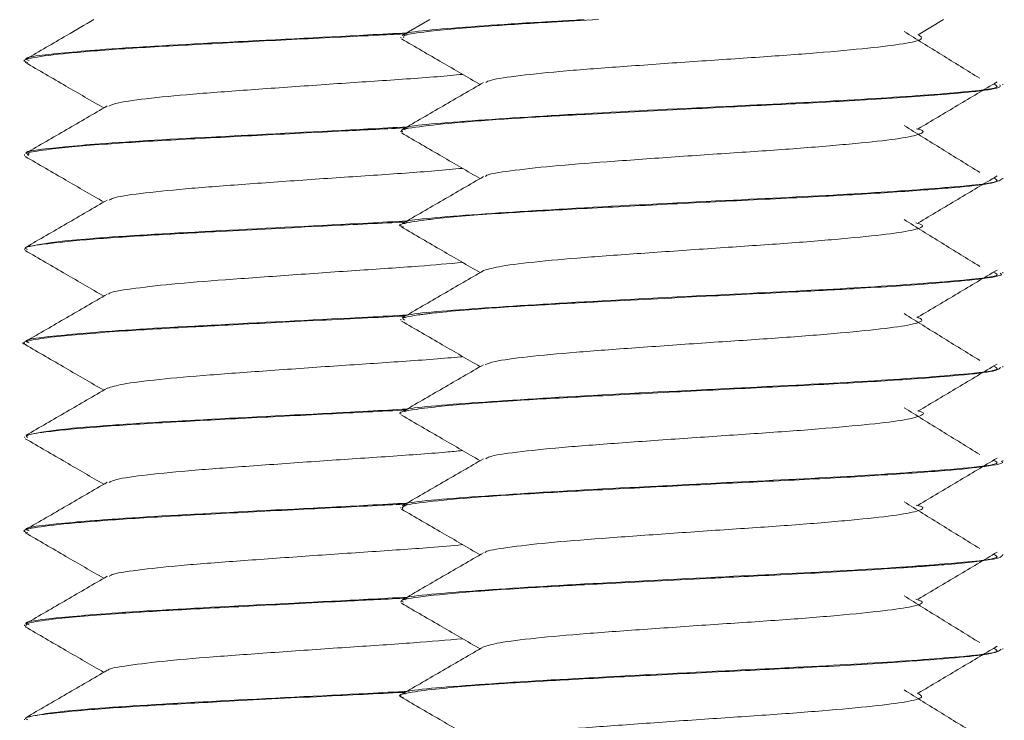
# Model space of a CAD drawing. Header units: millimetres. Extents: x 15 to 1486, y -3131 to -190.
# Tile 50 of 83: x 36 to 49, y -1400 to -1391. Entities that reach past the tile are written whole.
import ezdxf

# ---------------------------------------------------------------- set-up
doc = ezdxf.new("R2010")
doc.units = ezdxf.units.MM

msp = doc.modelspace()

# ---------------------------------------------------------------- linework, layer by layer
at = {"color": 7, "linetype": 'Continuous', "lineweight": 15}
for p, q in [((41.831, -1390.68), (41.467, -1390.892)), ((48.323, -1390.88), (48.658, -1390.68)), ((41.447, -1390.912), (41.447, -1390.922)), ((36.447, -1391.224), (36.447, -1391.234)), ((49.447, -1391.547), (49.447, -1391.537)), ((41.447, -1392.162), (41.447, -1392.171)), ((36.447, -1392.474), (36.447, -1392.484)), ((49.447, -1392.796), (49.447, -1392.787)), ((41.447, -1393.412), (41.447, -1393.422)), ((36.447, -1393.724), (36.447, -1393.734)), ((49.447, -1394.047), (49.447, -1394.037)), ((41.447, -1394.662), (41.447, -1394.672)), ((36.447, -1394.974), (36.447, -1394.984)), ((49.447, -1395.296), (49.447, -1395.287)), ((41.447, -1395.912), (41.447, -1395.921)), ((36.447, -1396.224), (36.447, -1396.234)), ((49.447, -1396.547), (49.447, -1396.537)), ((41.447, -1397.162), (41.447, -1397.172)), ((36.447, -1397.474), (36.447, -1397.484)), ((49.447, -1397.796), (49.447, -1397.787)), ((41.447, -1398.412), (41.447, -1398.421)), ((36.447, -1398.724), (36.447, -1398.734)), ((49.447, -1399.046), (49.447, -1399.037)), ((41.447, -1399.662), (41.447, -1399.672)), ((36.447, -1399.974), (36.447, -1399.984))]:
    msp.add_line(p, q, dxfattribs=at)
for points, knots in [([(37.369, -1390.68), (37.249, -1390.751), (36.948, -1390.925), (36.647, -1391.1), (36.467, -1391.204)], [0, 0, 0, 0, 0.401377, 1, 1, 1, 1]), ([(43.884, -1390.68), (43.846, -1390.682), (43.15, -1390.718), (42.187, -1390.785), (41.41, -1390.853), (41.498, -1390.889), (41.505, -1390.892)], [0, 0, 0, 0, 0.026694, 0.499328, 0.960614, 1, 1, 1, 1]), ([(41.487, -1390.922), (41.484, -1390.91), (41.475, -1390.881), (41.82, -1390.832), (42.483, -1390.771), (43.315, -1390.72), (43.861, -1390.691), (44.073, -1390.68)], [0, 0, 0, 0, 0.147315, 0.349503, 0.644401, 0.861991, 1, 1, 1, 1]), ([(36.492, -1391.249), (36.474, -1391.244), (36.392, -1391.219), (36.581, -1391.177), (37.058, -1391.119), (37.851, -1391.058), (38.855, -1391.004), (39.988, -1390.944), (40.918, -1390.898), (41.409, -1390.873), (41.533, -1390.867)], [0, 0, 0, 0, 0.04102, 0.190101, 0.342713, 0.49459, 0.645553, 0.797204, 0.948945, 1, 1, 1, 1]), ([(41.535, -1390.855), (41.363, -1390.864), (40.589, -1390.906), (38.989, -1390.985), (37.644, -1391.06), (36.801, -1391.137), (36.384, -1391.182), (36.492, -1391.217), (36.512, -1391.224)], [0, 0, 0, 0, 0.076959, 0.345099, 0.609722, 0.717621, 0.947699, 1, 1, 1, 1]), ([(41.458, -1390.936), (41.638, -1391.041), (41.985, -1391.242), (42.333, -1391.444), (42.501, -1391.542)], [0, 0, 0, 0, 0.517951, 1, 1, 1, 1]), ([(48.32, -1390.879), (48.351, -1390.899), (48.412, -1390.939), (48.162, -1391.001), (47.683, -1391.058), (46.997, -1391.122), (46.169, -1391.181), (45.275, -1391.24), (44.399, -1391.303), (43.614, -1391.36), (43.009, -1391.423), (42.642, -1391.474), (42.594, -1391.505), (42.577, -1391.516)], [0, 0, 0, 0, 0.094081, 0.189433, 0.282946, 0.378606, 0.472853, 0.567278, 0.66289, 0.75637, 0.851812, 0.946636, 1, 1, 1, 1]), ([(49.139, -1391.459), (48.97, -1391.355), (48.634, -1391.148), (48.3, -1390.94), (48.133, -1390.837)], [0, 0, 0, 0, 0.500051, 1, 1, 1, 1]), ([(36.458, -1391.249), (36.638, -1391.353), (36.985, -1391.555), (37.333, -1391.757), (37.501, -1391.854)], [0, 0, 0, 0, 0.517951, 1, 1, 1, 1]), ([(42.269, -1391.407), (42.216, -1391.412), (41.954, -1391.438), (41.318, -1391.483), (40.441, -1391.541), (39.554, -1391.605), (38.747, -1391.662), (38.103, -1391.723), (37.679, -1391.78), (37.601, -1391.814), (37.568, -1391.829)], [0, 0, 0, 0, 0.035931, 0.178916, 0.320474, 0.464819, 0.606077, 0.749443, 0.893093, 1, 1, 1, 1]), ([(49.324, -1391.537), (49.355, -1391.551), (49.45, -1391.593), (48.736, -1391.662), (47.455, -1391.751), (45.664, -1391.837), (43.687, -1391.937), (42.164, -1392.035), (41.41, -1392.103), (41.498, -1392.139), (41.505, -1392.142)], [0, 0, 0, 0, 0.067653, 0.208314, 0.350878, 0.491212, 0.658646, 0.824406, 0.986187, 1, 1, 1, 1]), ([(41.476, -1392.171), (41.467, -1392.167), (41.417, -1392.143), (41.659, -1392.103), (42.192, -1392.045), (42.978, -1391.988), (43.991, -1391.934), (45.159, -1391.873), (46.348, -1391.814), (47.458, -1391.758), (48.392, -1391.697), (49.073, -1391.639), (49.423, -1391.59), (49.412, -1391.558), (49.408, -1391.547)], [0, 0, 0, 0, 0.019796, 0.112704, 0.205027, 0.294028, 0.373628, 0.483001, 0.57504, 0.655808, 0.764814, 0.851529, 0.945539, 1, 1, 1, 1]), ([(42.547, -1391.515), (42.367, -1391.619), (42.007, -1391.828), (41.647, -1392.037), (41.467, -1392.142)], [0, 0, 0, 0, 0.499663, 1, 1, 1, 1]), ([(48.323, -1392.13), (48.498, -1392.026), (48.847, -1391.818), (49.195, -1391.611), (49.369, -1391.507)], [0, 0, 0, 0, 0.499951, 1, 1, 1, 1]), ([(37.547, -1391.827), (37.367, -1391.932), (37.007, -1392.141), (36.647, -1392.35), (36.467, -1392.454)], [0, 0, 0, 0, 0.499663, 1, 1, 1, 1]), ([(41.535, -1392.105), (41.363, -1392.114), (40.589, -1392.156), (38.989, -1392.235), (37.644, -1392.31), (36.801, -1392.387), (36.384, -1392.432), (36.492, -1392.467), (36.512, -1392.474)], [0, 0, 0, 0, 0.076959, 0.345099, 0.609722, 0.717621, 0.947699, 1, 1, 1, 1]), ([(36.499, -1392.484), (36.49, -1392.472), (36.471, -1392.444), (36.807, -1392.397), (37.449, -1392.335), (38.434, -1392.276), (39.524, -1392.219), (40.602, -1392.163), (41.256, -1392.131), (41.533, -1392.117)], [0, 0, 0, 0, 0.0967128, 0.225344, 0.4118256, 0.5686523, 0.7259902, 0.8839233, 1, 1, 1, 1]), ([(49.139, -1392.709), (48.97, -1392.605), (48.634, -1392.398), (48.3, -1392.19), (48.133, -1392.087)], [0, 0, 0, 0, 0.500051, 1, 1, 1, 1]), ([(41.458, -1392.186), (41.638, -1392.291), (41.985, -1392.492), (42.333, -1392.694), (42.501, -1392.792)], [0, 0, 0, 0, 0.5179508, 1, 1, 1, 1]), ([(48.299, -1392.13), (48.32, -1392.135), (48.425, -1392.159), (48.35, -1392.207), (48.06, -1392.267), (47.513, -1392.325), (46.784, -1392.389), (45.929, -1392.446), (45.032, -1392.507), (44.174, -1392.569), (43.426, -1392.626), (42.884, -1392.69), (42.591, -1392.734), (42.577, -1392.76), (42.574, -1392.766)], [0, 0, 0, 0, 0.023721, 0.119378, 0.214219, 0.308358, 0.404218, 0.497972, 0.5933, 0.688618, 0.782378, 0.87824, 0.972367, 1, 1, 1, 1]), ([(36.458, -1392.499), (36.638, -1392.603), (36.985, -1392.805), (37.333, -1393.007), (37.501, -1393.104)], [0, 0, 0, 0, 0.517951, 1, 1, 1, 1]), ([(42.268, -1392.656), (42.15, -1392.667), (41.81, -1392.699), (41.085, -1392.748), (40.196, -1392.808), (39.324, -1392.871), (38.551, -1392.928), (37.965, -1392.991), (37.625, -1393.04), (37.59, -1393.069), (37.578, -1393.079)], [0, 0, 0, 0, 0.075889, 0.217651, 0.360508, 0.504566, 0.645553, 0.789708, 0.932339, 1, 1, 1, 1]), ([(42.547, -1392.765), (42.367, -1392.869), (42.007, -1393.078), (41.647, -1393.287), (41.467, -1393.392)], [0, 0, 0, 0, 0.499663, 1, 1, 1, 1]), ([(48.323, -1393.38), (48.498, -1393.276), (48.847, -1393.068), (49.195, -1392.861), (49.369, -1392.757)], [0, 0, 0, 0, 0.499951, 1, 1, 1, 1]), ([(41.488, -1393.436), (41.473, -1393.433), (41.38, -1393.412), (41.506, -1393.383), (41.7, -1393.35), (42.037, -1393.31), (42.659, -1393.258), (43.665, -1393.201), (44.75, -1393.145), (45.936, -1393.084), (47.072, -1393.029), (48.078, -1392.969), (48.822, -1392.912), (49.343, -1392.857), (49.404, -1392.818), (49.436, -1392.796)], [0, 0, 0, 0, 0.015422, 0.097012, 0.136492, 0.177216, 0.284236, 0.367099, 0.458881, 0.547457, 0.641118, 0.730438, 0.821242, 0.90316, 1, 1, 1, 1]), ([(49.324, -1392.787), (49.355, -1392.801), (49.45, -1392.843), (48.736, -1392.912), (47.455, -1393.001), (45.664, -1393.087), (43.687, -1393.187), (42.164, -1393.285), (41.41, -1393.353), (41.498, -1393.389), (41.505, -1393.392)], [0, 0, 0, 0, 0.067653, 0.208314, 0.350878, 0.491212, 0.658646, 0.824406, 0.986187, 1, 1, 1, 1]), ([(37.547, -1393.077), (37.367, -1393.182), (37.007, -1393.391), (36.647, -1393.6), (36.467, -1393.704)], [0, 0, 0, 0, 0.499663, 1, 1, 1, 1]), ([(36.488, -1393.734), (36.475, -1393.729), (36.416, -1393.705), (36.673, -1393.664), (37.207, -1393.606), (38.02, -1393.549), (39.066, -1393.493), (40.223, -1393.432), (41.106, -1393.389), (41.485, -1393.37), (41.533, -1393.367)], [0, 0, 0, 0, 0.040995, 0.191058, 0.353729, 0.507744, 0.645091, 0.837499, 0.979667, 1, 1, 1, 1]), ([(41.535, -1393.355), (41.363, -1393.364), (40.59, -1393.406), (38.983, -1393.485), (37.659, -1393.56), (36.773, -1393.637), (36.592, -1393.677), (36.468, -1393.704)], [0, 0, 0, 0, 0.081287, 0.364504, 0.644007, 0.757973, 1, 1, 1, 1]), ([(48.29, -1393.38), (48.324, -1393.39), (48.425, -1393.42), (48.297, -1393.474), (47.933, -1393.532), (47.331, -1393.592), (46.561, -1393.655), (45.686, -1393.712), (44.793, -1393.775), (43.956, -1393.834), (43.26, -1393.893), (42.746, -1393.956), (42.614, -1393.995), (42.549, -1394.014)], [0, 0, 0, 0, 0.050223, 0.146251, 0.240414, 0.335548, 0.431282, 0.525058, 0.620975, 0.715682, 0.810239, 0.906196, 1, 1, 1, 1]), ([(49.139, -1393.959), (48.97, -1393.855), (48.634, -1393.648), (48.3, -1393.44), (48.133, -1393.337)], [0, 0, 0, 0, 0.500051, 1, 1, 1, 1]), ([(41.458, -1393.436), (41.638, -1393.541), (41.985, -1393.742), (42.333, -1393.944), (42.501, -1394.042)], [0, 0, 0, 0, 0.517951, 1, 1, 1, 1]), ([(36.458, -1393.749), (36.638, -1393.853), (36.985, -1394.055), (37.333, -1394.257), (37.501, -1394.354)], [0, 0, 0, 0, 0.517951, 1, 1, 1, 1]), ([(42.269, -1393.907), (42.081, -1393.923), (41.66, -1393.96), (40.847, -1394.013), (39.954, -1394.076), (39.102, -1394.137), (38.367, -1394.194), (37.847, -1394.258), (37.575, -1394.3), (37.569, -1394.324), (37.568, -1394.328)], [0, 0, 0, 0, 0.113673, 0.255061, 0.399243, 0.542816, 0.684597, 0.829343, 0.971123, 1, 1, 1, 1]), ([(49.324, -1394.037), (49.355, -1394.051), (49.45, -1394.093), (48.736, -1394.162), (47.455, -1394.251), (45.664, -1394.337), (43.687, -1394.437), (42.164, -1394.535), (41.41, -1394.603), (41.498, -1394.639), (41.505, -1394.642)], [0, 0, 0, 0, 0.0676531, 0.2083139, 0.3508776, 0.4912123, 0.6586457, 0.8244064, 0.9861869, 1, 1, 1, 1]), ([(42.547, -1394.015), (42.367, -1394.119), (42.007, -1394.328), (41.647, -1394.537), (41.467, -1394.642)], [0, 0, 0, 0, 0.499663, 1, 1, 1, 1]), ([(41.497, -1394.672), (41.482, -1394.663), (41.449, -1394.645), (41.559, -1394.623), (41.657, -1394.607), (41.716, -1394.599), (41.748, -1394.595), (41.764, -1394.593), (41.772, -1394.592), (41.775, -1394.592), (41.775, -1394.592), (41.775, -1394.592), (41.775, -1394.592), (41.775, -1394.592), (41.775, -1394.592), (41.775, -1394.592), (41.776, -1394.592), (41.795, -1394.589), (41.851, -1394.582), (42.038, -1394.562), (42.463, -1394.524), (43.184, -1394.477), (44.227, -1394.421), (45.432, -1394.359), (46.493, -1394.307), (47.159, -1394.273), (47.819, -1394.235), (48.561, -1394.184), (49.177, -1394.127), (49.459, -1394.08), (49.42, -1394.053), (49.41, -1394.047)], [0, 0, 0, 0, 0.0387256, 0.0849126, 0.1080203, 0.1195759, 0.1253539, 0.1282429, 0.1296874, 0.1298679, 0.1298792, 0.1298814, 0.1298828, 0.1298884, 0.1298996, 0.1299223, 0.1300143, 0.1302056, 0.1414403, 0.1625876, 0.2274495, 0.3177471, 0.3881098, 0.5046367, 0.6038118, 0.6415454, 0.6763343, 0.7836893, 0.8717948, 0.9676143, 1, 1, 1, 1]), ([(48.323, -1394.63), (48.498, -1394.526), (48.847, -1394.318), (49.195, -1394.111), (49.369, -1394.007)], [0, 0, 0, 0, 0.499951, 1, 1, 1, 1]), ([(37.547, -1394.327), (37.367, -1394.432), (37.007, -1394.641), (36.647, -1394.85), (36.467, -1394.954)], [0, 0, 0, 0, 0.499663, 1, 1, 1, 1]), ([(41.535, -1394.605), (41.363, -1394.614), (40.589, -1394.656), (38.989, -1394.735), (37.644, -1394.81), (36.801, -1394.887), (36.384, -1394.932), (36.492, -1394.967), (36.512, -1394.974)], [0, 0, 0, 0, 0.0769595, 0.3450991, 0.6097219, 0.7176212, 0.9476992, 1, 1, 1, 1]), ([(49.139, -1395.209), (48.97, -1395.105), (48.634, -1394.898), (48.3, -1394.69), (48.133, -1394.587)], [0, 0, 0, 0, 0.500051, 1, 1, 1, 1]), ([(36.47, -1394.999), (36.464, -1394.997), (36.378, -1394.976), (36.518, -1394.939), (36.909, -1394.883), (37.644, -1394.822), (38.472, -1394.774), (39.12, -1394.74), (39.866, -1394.7), (40.703, -1394.659), (41.313, -1394.628), (41.502, -1394.619)], [0, 0, 0, 0, 0.0115519, 0.16295, 0.2883352, 0.4768484, 0.6194641, 0.6780044, 0.7539978, 0.9240607, 1, 1, 1, 1]), ([(41.458, -1394.686), (41.638, -1394.791), (41.985, -1394.992), (42.333, -1395.194), (42.501, -1395.292)], [0, 0, 0, 0, 0.5179508, 1, 1, 1, 1]), ([(48.301, -1394.629), (48.337, -1394.645), (48.419, -1394.681), (48.224, -1394.74), (47.79, -1394.797), (47.137, -1394.86), (46.33, -1394.92), (45.442, -1394.978), (44.558, -1395.042), (43.749, -1395.099), (43.105, -1395.161), (42.68, -1395.217), (42.602, -1395.252), (42.568, -1395.266)], [0, 0, 0, 0, 0.076628, 0.172154, 0.265547, 0.360893, 0.455638, 0.549418, 0.645055, 0.738651, 0.833629, 0.928812, 1, 1, 1, 1]), ([(36.458, -1394.999), (36.638, -1395.103), (36.985, -1395.305), (37.333, -1395.507), (37.501, -1395.604)], [0, 0, 0, 0, 0.517951, 1, 1, 1, 1]), ([(42.27, -1395.158), (42.261, -1395.159), (42.049, -1395.18), (41.472, -1395.223), (40.609, -1395.279), (39.714, -1395.343), (38.887, -1395.402), (38.207, -1395.461), (37.72, -1395.523), (37.605, -1395.561), (37.55, -1395.579)], [0, 0, 0, 0, 0.006736, 0.150604, 0.291875, 0.436371, 0.578496, 0.721285, 0.865597, 1, 1, 1, 1]), ([(48.323, -1395.88), (48.498, -1395.776), (48.847, -1395.568), (49.195, -1395.361), (49.369, -1395.257)], [0, 0, 0, 0, 0.4999506, 1, 1, 1, 1]), ([(41.452, -1395.921), (41.45, -1395.921), (41.39, -1395.899), (41.583, -1395.866), (42.045, -1395.807), (42.8, -1395.749), (43.87, -1395.691), (44.991, -1395.632), (46.179, -1395.572), (47.293, -1395.517), (48.261, -1395.456), (48.972, -1395.4), (49.392, -1395.347), (49.409, -1395.312), (49.416, -1395.296)], [0, 0, 0, 0, 0.002513, 0.101597, 0.168236, 0.284217, 0.369086, 0.465192, 0.557736, 0.649921, 0.743191, 0.837667, 0.927706, 1, 1, 1, 1]), ([(49.324, -1395.287), (49.355, -1395.301), (49.45, -1395.343), (48.736, -1395.412), (47.455, -1395.501), (45.664, -1395.587), (43.687, -1395.687), (42.164, -1395.785), (41.41, -1395.853), (41.498, -1395.889), (41.505, -1395.892)], [0, 0, 0, 0, 0.067653, 0.208314, 0.350878, 0.491212, 0.658646, 0.824406, 0.986187, 1, 1, 1, 1]), ([(42.547, -1395.265), (42.367, -1395.369), (42.007, -1395.578), (41.647, -1395.787), (41.467, -1395.892)], [0, 0, 0, 0, 0.499663, 1, 1, 1, 1]), ([(37.547, -1395.577), (37.367, -1395.682), (37.007, -1395.891), (36.647, -1396.1), (36.467, -1396.204)], [0, 0, 0, 0, 0.4996634, 1, 1, 1, 1]), ([(41.535, -1395.855), (41.363, -1395.864), (40.59, -1395.906), (38.983, -1395.985), (37.659, -1396.06), (36.773, -1396.137), (36.592, -1396.177), (36.468, -1396.204)], [0, 0, 0, 0, 0.081287, 0.364504, 0.644007, 0.757973, 1, 1, 1, 1]), ([(36.489, -1396.234), (36.479, -1396.226), (36.446, -1396.197), (36.751, -1396.153), (37.364, -1396.093), (38.244, -1396.036), (39.31, -1395.98), (40.451, -1395.921), (41.183, -1395.885), (41.533, -1395.867)], [0, 0, 0, 0, 0.067193, 0.228226, 0.382406, 0.539903, 0.69618, 0.854893, 1, 1, 1, 1]), ([(48.316, -1395.88), (48.322, -1395.881), (48.422, -1395.902), (48.373, -1395.945), (48.137, -1396.006), (47.629, -1396.064), (46.931, -1396.127), (46.094, -1396.185), (45.198, -1396.245), (44.328, -1396.308), (43.553, -1396.365), (42.967, -1396.428), (42.625, -1396.477), (42.59, -1396.507), (42.578, -1396.516)], [0, 0, 0, 0, 0.005801, 0.101119, 0.196444, 0.290197, 0.386057, 0.480193, 0.575034, 0.670689, 0.7643, 0.86001, 0.954724, 1, 1, 1, 1]), ([(49.139, -1396.459), (48.97, -1396.355), (48.634, -1396.148), (48.3, -1395.94), (48.133, -1395.837)], [0, 0, 0, 0, 0.500051, 1, 1, 1, 1]), ([(41.458, -1395.936), (41.638, -1396.041), (41.985, -1396.242), (42.333, -1396.444), (42.501, -1396.542)], [0, 0, 0, 0, 0.517951, 1, 1, 1, 1]), ([(36.458, -1396.249), (36.638, -1396.353), (36.985, -1396.555), (37.333, -1396.757), (37.501, -1396.854)], [0, 0, 0, 0, 0.517951, 1, 1, 1, 1]), ([(42.268, -1396.407), (42.195, -1396.414), (41.909, -1396.441), (41.245, -1396.488), (40.363, -1396.546), (39.481, -1396.61), (38.684, -1396.667), (38.058, -1396.729), (37.661, -1396.783), (37.599, -1396.816), (37.574, -1396.829)], [0, 0, 0, 0, 0.048822, 0.1913978, 0.3332797, 0.4775481, 0.6185983, 0.7622257, 0.9055664, 1, 1, 1, 1]), ([(49.324, -1396.537), (49.355, -1396.551), (49.45, -1396.593), (48.736, -1396.662), (47.455, -1396.751), (45.664, -1396.837), (43.687, -1396.937), (42.164, -1397.035), (41.41, -1397.103), (41.498, -1397.139), (41.505, -1397.142)], [0, 0, 0, 0, 0.067653, 0.208314, 0.350878, 0.491212, 0.658646, 0.824406, 0.986187, 1, 1, 1, 1]), ([(41.475, -1397.186), (41.468, -1397.17), (41.451, -1397.133), (41.831, -1397.081), (42.511, -1397.019), (43.449, -1396.962), (44.54, -1396.905), (45.7, -1396.845), (46.851, -1396.791), (47.884, -1396.732), (48.72, -1396.672), (49.249, -1396.617), (49.484, -1396.573), (49.431, -1396.55), (49.424, -1396.547)], [0, 0, 0, 0, 0.076498, 0.167368, 0.261673, 0.350538, 0.441158, 0.531907, 0.619189, 0.71292, 0.803413, 0.892072, 0.984684, 1, 1, 1, 1]), ([(42.547, -1396.515), (42.367, -1396.619), (42.007, -1396.828), (41.647, -1397.037), (41.467, -1397.142)], [0, 0, 0, 0, 0.499663, 1, 1, 1, 1]), ([(48.323, -1397.13), (48.498, -1397.026), (48.847, -1396.818), (49.195, -1396.611), (49.369, -1396.507)], [0, 0, 0, 0, 0.499951, 1, 1, 1, 1]), ([(37.547, -1396.827), (37.367, -1396.932), (37.007, -1397.141), (36.647, -1397.35), (36.467, -1397.454)], [0, 0, 0, 0, 0.499663, 1, 1, 1, 1]), ([(49.139, -1397.709), (48.97, -1397.605), (48.634, -1397.398), (48.3, -1397.19), (48.133, -1397.087)], [0, 0, 0, 0, 0.500051, 1, 1, 1, 1]), ([(36.494, -1397.499), (36.475, -1397.493), (36.392, -1397.468), (36.587, -1397.426), (37.062, -1397.369), (37.841, -1397.309), (38.84, -1397.255), (39.977, -1397.195), (40.919, -1397.148), (41.401, -1397.123), (41.533, -1397.117)], [0, 0, 0, 0, 0.043652, 0.192426, 0.344992, 0.489943, 0.641692, 0.799307, 0.945317, 1, 1, 1, 1]), ([(41.535, -1397.105), (41.363, -1397.114), (40.589, -1397.156), (38.989, -1397.235), (37.644, -1397.31), (36.801, -1397.387), (36.384, -1397.432), (36.492, -1397.467), (36.512, -1397.474)], [0, 0, 0, 0, 0.076959, 0.345099, 0.609722, 0.717621, 0.947699, 1, 1, 1, 1]), ([(41.458, -1397.186), (41.638, -1397.291), (41.985, -1397.492), (42.333, -1397.694), (42.501, -1397.792)], [0, 0, 0, 0, 0.517951, 1, 1, 1, 1]), ([(48.294, -1397.13), (48.32, -1397.136), (48.425, -1397.162), (48.335, -1397.212), (48.022, -1397.271), (47.457, -1397.33), (46.715, -1397.394), (45.853, -1397.451), (44.956, -1397.513), (44.105, -1397.574), (43.369, -1397.631), (42.848, -1397.695), (42.576, -1397.737), (42.569, -1397.761), (42.568, -1397.765)], [0, 0, 0, 0, 0.032018, 0.127778, 0.222346, 0.316739, 0.412546, 0.506203, 0.601702, 0.696813, 0.79072, 0.886599, 0.98052, 1, 1, 1, 1]), ([(36.458, -1397.499), (36.638, -1397.603), (36.985, -1397.805), (37.333, -1398.007), (37.501, -1398.104)], [0, 0, 0, 0, 0.517951, 1, 1, 1, 1]), ([(42.268, -1397.657), (42.128, -1397.669), (41.764, -1397.703), (41.011, -1397.753), (40.12, -1397.814), (39.253, -1397.876), (38.491, -1397.933), (37.926, -1397.996), (37.609, -1398.043), (37.584, -1398.071), (37.577, -1398.078)], [0, 0, 0, 0, 0.0879903, 0.2295261, 0.3728258, 0.516757, 0.6578852, 0.8022534, 0.9445341, 1, 1, 1, 1]), ([(49.324, -1397.787), (49.355, -1397.801), (49.45, -1397.843), (48.736, -1397.912), (47.455, -1398.001), (45.664, -1398.087), (43.687, -1398.187), (42.164, -1398.285), (41.41, -1398.353), (41.498, -1398.389), (41.505, -1398.392)], [0, 0, 0, 0, 0.067653, 0.208314, 0.350878, 0.491212, 0.658646, 0.824406, 0.986187, 1, 1, 1, 1]), ([(41.481, -1398.421), (41.471, -1398.417), (41.42, -1398.393), (41.67, -1398.352), (42.237, -1398.29), (43.107, -1398.231), (44.167, -1398.175), (45.066, -1398.128), (45.81, -1398.091), (46.51, -1398.057), (47.336, -1398.014), (47.975, -1397.974), (48.273, -1397.953), (48.407, -1397.943), (48.529, -1397.934), (48.758, -1397.916), (49.153, -1397.88), (49.421, -1397.836), (49.437, -1397.805), (49.442, -1397.796)], [0, 0, 0, 0, 0.022438, 0.109212, 0.213542, 0.309777, 0.386632, 0.497488, 0.523131, 0.564984, 0.666451, 0.730622, 0.752646, 0.764775, 0.77721, 0.79718, 0.853038, 0.958707, 1, 1, 1, 1]), ([(42.547, -1397.765), (42.367, -1397.869), (42.007, -1398.078), (41.647, -1398.287), (41.467, -1398.392)], [0, 0, 0, 0, 0.499663, 1, 1, 1, 1]), ([(48.323, -1398.38), (48.498, -1398.276), (48.847, -1398.068), (49.195, -1397.861), (49.369, -1397.757)], [0, 0, 0, 0, 0.499951, 1, 1, 1, 1]), ([(37.547, -1398.077), (37.367, -1398.182), (37.007, -1398.391), (36.647, -1398.6), (36.467, -1398.704)], [0, 0, 0, 0, 0.499663, 1, 1, 1, 1]), ([(41.535, -1398.355), (41.363, -1398.364), (40.589, -1398.406), (38.989, -1398.485), (37.644, -1398.56), (36.801, -1398.637), (36.384, -1398.682), (36.492, -1398.717), (36.512, -1398.724)], [0, 0, 0, 0, 0.076959, 0.345099, 0.609722, 0.717621, 0.947699, 1, 1, 1, 1]), ([(36.464, -1398.749), (36.462, -1398.731), (36.458, -1398.697), (36.832, -1398.643), (37.511, -1398.581), (38.472, -1398.524), (39.526, -1398.469), (40.599, -1398.413), (41.267, -1398.38), (41.533, -1398.367)], [0, 0, 0, 0, 0.134085, 0.265307, 0.452826, 0.587734, 0.730587, 0.892833, 1, 1, 1, 1]), ([(48.291, -1398.38), (48.327, -1398.392), (48.424, -1398.423), (48.276, -1398.479), (47.89, -1398.536), (47.271, -1398.598), (46.489, -1398.66), (45.609, -1398.717), (44.718, -1398.78), (43.89, -1398.839), (43.209, -1398.899), (42.72, -1398.96), (42.605, -1398.998), (42.549, -1399.016)], [0, 0, 0, 0, 0.058376, 0.154004, 0.247597, 0.342557, 0.437738, 0.531189, 0.626776, 0.720808, 0.815255, 0.910727, 1, 1, 1, 1]), ([(49.139, -1398.959), (48.97, -1398.855), (48.634, -1398.648), (48.3, -1398.44), (48.133, -1398.337)], [0, 0, 0, 0, 0.500051, 1, 1, 1, 1]), ([(41.458, -1398.436), (41.638, -1398.541), (41.985, -1398.742), (42.333, -1398.944), (42.501, -1399.042)], [0, 0, 0, 0, 0.517951, 1, 1, 1, 1]), ([(36.458, -1398.749), (36.638, -1398.853), (36.985, -1399.055), (37.333, -1399.257), (37.501, -1399.354)], [0, 0, 0, 0, 0.517951, 1, 1, 1, 1]), ([(42.27, -1398.907), (42.059, -1398.925), (41.611, -1398.964), (40.77, -1399.018), (39.878, -1399.081), (39.034, -1399.141), (38.312, -1399.2), (37.814, -1399.263), (37.56, -1399.303), (37.56, -1399.325), (37.56, -1399.328)], [0, 0, 0, 0, 0.125267, 0.266739, 0.411283, 0.554645, 0.69688, 0.841753, 0.983454, 1, 1, 1, 1]), ([(41.483, -1399.686), (41.471, -1399.683), (41.379, -1399.662), (41.532, -1399.625), (41.928, -1399.569), (42.674, -1399.507), (43.691, -1399.45), (44.772, -1399.393), (45.919, -1399.335), (47.085, -1399.279), (48.087, -1399.218), (48.827, -1399.161), (49.341, -1399.108), (49.395, -1399.069), (49.425, -1399.046)], [0, 0, 0, 0, 0.013532, 0.098531, 0.174831, 0.289013, 0.36883, 0.458287, 0.551238, 0.633395, 0.737785, 0.822194, 0.899389, 1, 1, 1, 1]), ([(49.324, -1399.037), (49.355, -1399.051), (49.45, -1399.093), (48.736, -1399.162), (47.455, -1399.251), (45.664, -1399.337), (43.687, -1399.437), (42.164, -1399.535), (41.41, -1399.603), (41.498, -1399.639), (41.505, -1399.642)], [0, 0, 0, 0, 0.067653, 0.208314, 0.350878, 0.491212, 0.658646, 0.824406, 0.986187, 1, 1, 1, 1]), ([(42.547, -1399.015), (42.367, -1399.119), (42.007, -1399.328), (41.647, -1399.537), (41.467, -1399.642)], [0, 0, 0, 0, 0.499663, 1, 1, 1, 1]), ([(48.323, -1399.63), (48.498, -1399.526), (48.847, -1399.318), (49.195, -1399.111), (49.369, -1399.007)], [0, 0, 0, 0, 0.499951, 1, 1, 1, 1]), ([(37.547, -1399.327), (37.367, -1399.432), (37.007, -1399.641), (36.647, -1399.85), (36.467, -1399.954)], [0, 0, 0, 0, 0.499663, 1, 1, 1, 1]), ([(36.493, -1399.984), (36.479, -1399.978), (36.418, -1399.954), (36.676, -1399.914), (37.203, -1399.856), (38.019, -1399.799), (39.079, -1399.742), (40.231, -1399.681), (41.096, -1399.64), (41.458, -1399.621), (41.483, -1399.62)], [0, 0, 0, 0, 0.045982, 0.195089, 0.349458, 0.512663, 0.655614, 0.840166, 0.989256, 1, 1, 1, 1]), ([(41.535, -1399.605), (41.363, -1399.614), (40.59, -1399.656), (38.983, -1399.735), (37.659, -1399.81), (36.773, -1399.887), (36.592, -1399.927), (36.468, -1399.954)], [0, 0, 0, 0, 0.081287, 0.364504, 0.644007, 0.757973, 1, 1, 1, 1]), ([(41.458, -1399.686), (41.638, -1399.791), (41.985, -1399.992), (42.333, -1400.194), (42.501, -1400.292)], [0, 0, 0, 0, 0.517951, 1, 1, 1, 1]), ([(48.308, -1399.629), (48.343, -1399.647), (48.416, -1399.685), (48.196, -1399.746), (47.742, -1399.802), (47.073, -1399.865), (46.256, -1399.925), (45.365, -1399.984), (44.484, -1400.047), (43.686, -1400.104), (43.06, -1400.166), (42.662, -1400.221), (42.599, -1400.253), (42.574, -1400.266)], [0, 0, 0, 0, 0.0850604, 0.1804835, 0.2738616, 0.3693294, 0.4638203, 0.5578288, 0.6534318, 0.7469043, 0.8420728, 0.9370678, 1, 1, 1, 1]), ([(49.139, -1400.209), (48.97, -1400.105), (48.634, -1399.898), (48.3, -1399.69), (48.133, -1399.587)], [0, 0, 0, 0, 0.500051, 1, 1, 1, 1])]:
    msp.add_open_spline(points, degree=3, knots=knots, dxfattribs=at)

doc.saveas('drawing.dxf')
